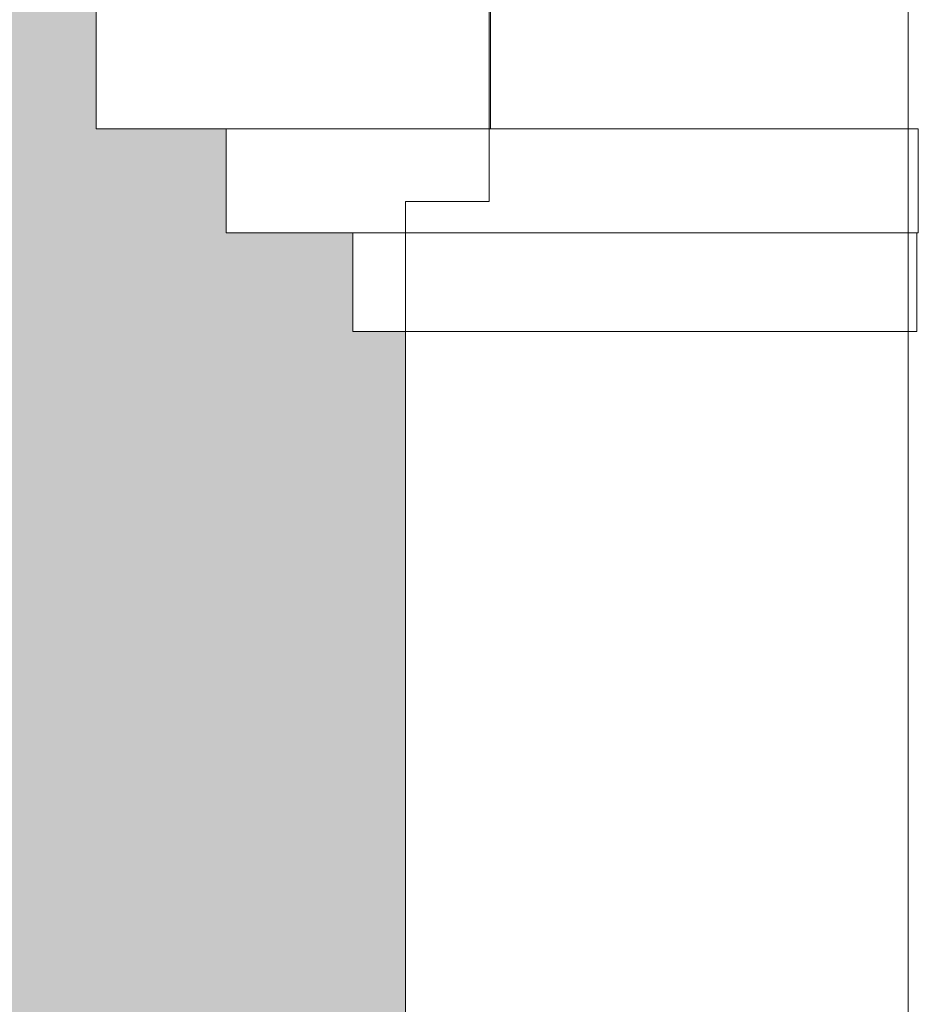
# Model space of a CAD drawing. Header units: metres. Extents: x 2.9 to 42.3, y -72.9 to -49.3.
# Tile 51 of 256: x 4.6 to 5.5, y -64.6 to -63.6. Entities that reach past the tile are written whole.
import ezdxf

# ---------------------------------------------------------------- set-up
doc = ezdxf.new("R2010")
doc.units = ezdxf.units.M
doc.layers.add('A-FLOR-PATT', color=7, linetype='Continuous', lineweight=18)
doc.layers.add('A-WALL', color=7, linetype='Continuous', lineweight=18)

# ---------------------------------------------------------------- blocks, each defined once
blk = doc.blocks.new('Paredes 13 - Paredes 4-6874208-2PAV')
at = {"layer": 'A-WALL', "color": 253, "true_color": 0xaaaaaa}
for p, q in [((4.71734, -63.16031), (4.71734, -63.7102)), ((5.10167, -63.7102), (5.10167, -63.16031)), ((4.71734, -63.7102), (5.10167, -63.7102)), ((5.51867, -63.71027), (4.84402, -63.71027)), ((4.84402, -63.71027), (4.84402, -63.81147)), ((5.51867, -63.81147), (5.51867, -63.71027)), ((4.84402, -63.81147), (5.51867, -63.81147)), ((5.51734, -63.81153), (4.96734, -63.81153)), ((4.96734, -63.81153), (4.96734, -63.90773)), ((5.51734, -63.90773), (5.51734, -63.81153)), ((4.96734, -63.90773), (5.51734, -63.90773))]:
    blk.add_line(p, q, dxfattribs=at)
blk = doc.blocks.new('Paredes 15 - Paredes 6-6874455-2PAV')
at = {"layer": 'A-WALL', "color": 253, "true_color": 0xaaaaaa}
for p, q in [((5.50867, -65.41448), (5.50867, -57.40408)), ((5.10033, -63.13946), (5.10033, -63.78099)), ((5.10033, -63.78099), (5.01867, -63.78099)), ((5.01867, -63.78099), (5.01867, -65.41448))]:
    blk.add_line(p, q, dxfattribs=at)
blk = doc.blocks.new('4 GRE - ESCOLA DE CINEMA E AUDIOVISUAL CINE REX R07_rvt-1-2PAV')
at = {"layer": 'A-FLOR-PATT', "true_color": 0xeff0f0}
h = blk.add_hatch(dxfattribs=at)
h.set_pattern_fill('FP_1', style=0, pattern_type=2)
h.set_pattern_definition([(50, (21.555, -62.929), (0.5465545, -0.047815), [0.05715, -0.62865]), (355, (21.555, -62.929), (-0.105728, 0.573166), [0.04572, -0.50292]), (100.451, (21.601, -62.933), (0.440828, 0.525349), [0.04857, -0.53427]), (46.184, (21.555, -62.776), (0.813237, -0.12613), [0.08573, -0.94298]), (96.636, (21.623, -62.787), (0.712212, 0.742287), [0.07286, -0.80141]), (351.184, (21.555, -62.776), (0.712217, 0.742274), [0.06858, -0.75438]), (21, (21.631, -62.814), (0.454846, -0.306795), [0.05715, -0.62865]), (326, (21.631, -62.814), (0.185405, 0.55256), [0.04572, -0.50292]), (71.451, (21.669, -62.84), (0.640251, 0.245763), [0.04857, -0.53427]), (37.5, (21.555, -62.929), (0.009261, 0.2536672), [0.02515, -0.47168, 0.02515, -0.48539, -0.50482]), (37.5, (21.555, -62.929), (0.009261, 0.2536672), [-1.007, 0.02515, -0.47968]), (7.5, (21.555, -62.929), (0.2004558, 0.300546), [0.02515, -0.26594, 0.02515, -0.46025, -0.1924]), (7.5, (21.555, -62.929), (0.2004558, 0.300546), [-0.77648, 0.02515, -0.16726]), (327.5, (21.385, -62.929), (0.4067682, -0.0171882), [0.02515, -0.16535, 0.02515, -0.56921, -0.78867]), (327.5, (21.385, -62.929), (0.4067682, -0.0171882), [-0.78486, 0.02515, -0.76352]), (317.5, (21.309, -62.929), (0.444383, 0.0762794), [0.02515, -0.2225, 0.02515, -0.36957, -0.56007]), (317.5, (21.309, -62.929), (0.444383, 0.0762794), [-0.64237, 0.02515, -0.53492])])
h.paths.add_polyline_path([(4.96633, -71.94139), (4.96633, -70.93444), (5.01867, -70.93444), (5.01867, -70.87741), (4.90974, -70.76848), (5.01867, -70.65955), (5.01867, -70.64788), (4.90764, -70.53685), (5.01867, -70.42582), (5.01867, -70.41414), (4.90764, -70.30311), (5.01867, -70.19208), (5.01867, -70.18041), (4.90764, -70.06938), (5.01867, -69.95835), (5.01867, -69.94667), (4.90764, -69.83564), (5.01867, -69.72461), (5.01867, -69.71294), (4.90764, -69.60191), (5.01867, -69.49088), (5.01867, -69.47921), (4.90764, -69.36818), (5.01867, -69.25715), (5.01867, -69.24547), (4.90764, -69.13444), (5.01867, -69.02341), (5.01867, -69.00137), (4.96633, -69.00137), (4.96633, -67.83916), (5.01867, -67.83843), (5.01867, -66.77195), (5.00812, -66.77195), (4.93133, -66.69516), (5.01867, -66.60781), (5.01867, -66.54877), (4.93133, -66.46142), (5.01867, -66.37408), (5.01867, -66.31503), (4.93133, -66.22769), (5.01867, -66.14034), (5.01867, -66.0855), (4.93133, -65.99815), (5.01867, -65.91081), (5.01867, -65.84756), (4.93133, -65.76022), (5.01867, -65.67287), (5.01867, -65.61803), (4.93133, -65.53068), (5.01867, -65.44334), (5.01867, -63.90771), (4.96734, -63.90771), (4.96734, -63.81151), (4.84402, -63.81145), (4.84402, -63.71025), (4.71734, -63.71017), (4.71734, -63.16029), (4.81424, -63.16025), (4.81424, -63.06194), (4.90579, -63.06194), (4.90579, -62.0623), (4.92579, -62.0623), (4.92579, -63.06194), (5.00867, -63.06194), (5.00867, -62.14944), (5.01867, -62.14944), (5.01867, -62.06194), (4.71734, -62.06194), (4.71734, -61.87154), (4.86734, -61.87154), (4.86734, -61.69154), (4.71734, -61.69154), (4.71734, -61.51454), (4.85034, -61.51454), (4.85034, -61.33154), (4.71734, -61.33154), (4.71734, -61.15154), (4.86734, -61.15154), (4.86734, -60.97154), (4.71734, -60.97154), (4.71734, -60.79154), (4.86734, -60.79154), (4.86734, -60.61154), (4.71734, -60.61154), (4.71734, -60.42154), (4.90579, -60.42154), (4.90579, -59.42154), (4.81425, -59.42154), (4.81425, -59.32218), (4.71734, -59.32218), (4.71734, -58.77154), (4.84402, -58.77154), (4.84402, -58.67154), (4.96734, -58.67154), (4.96734, -58.57154), (5.01867, -58.57154), (5.01867, -57.38161), (4.95799, -57.32093), (5.01867, -57.26024), (5.01867, -57.14788), (4.95799, -57.08719), (5.01867, -57.02651), (5.01867, -56.91414), (4.95799, -56.85346), (5.01867, -56.79277), (5.01867, -56.68461), (4.95799, -56.62392), (5.01867, -56.56324), (5.01867, -56.44667), (4.95799, -56.38599), (5.01867, -56.3253), (5.01867, -56.21714), (4.95799, -56.15645), (5.01867, -56.09577), (5.01867, -56.04569), (5.00867, -56.04569), (5.00867, -54.83796), (4.96633, -54.83796), (4.96633, -53.52828), (4.91514, -53.52796), (4.99363, -53.44948), (4.87676, -53.33262), (4.99363, -53.21575), (4.87676, -53.09888), (4.99363, -52.98201), (4.87676, -52.86515), (4.99363, -52.74828), (4.87676, -52.63141), (4.99363, -52.51454), (4.87676, -52.39768), (4.99363, -52.28081), (4.87676, -52.16394), (4.99363, -52.04707), (4.91483, -51.96828), (4.96633, -51.96796), (4.96633, -50.80296), (4.99269, -50.80296), (4.99269, -50.64296), (5.00005, -50.64296), (4.99982, -50.57335), (5.159, -50.57335), (5.159, -50.57099), (2.87812, -50.57099), (2.87812, -71.94139), (4.90974, -71.94139)])
h.paths.add_polyline_path([(5.00867, -60.42154), (5.00867, -59.42406), (5.01867, -59.42406), (5.01867, -59.42154), (4.92579, -59.42154), (4.92579, -60.42154)])
at = {"layer": 'A-WALL', "color": 253, "lineweight": 18, "true_color": 0xaaaaaa}
for name in ['Paredes 15 - Paredes 6-6874455-2PAV', 'Paredes 13 - Paredes 4-6874208-2PAV']:
    blk.add_blockref(name, (0, 0.00002), dxfattribs=at)

msp = doc.modelspace()

# ---------------------------------------------------------------- block references
at = {"lineweight": 5}
msp.add_blockref('4 GRE - ESCOLA DE CINEMA E AUDIOVISUAL CINE REX R07_rvt-1-2PAV', (0, 0), dxfattribs=at)

doc.saveas('drawing.dxf')
